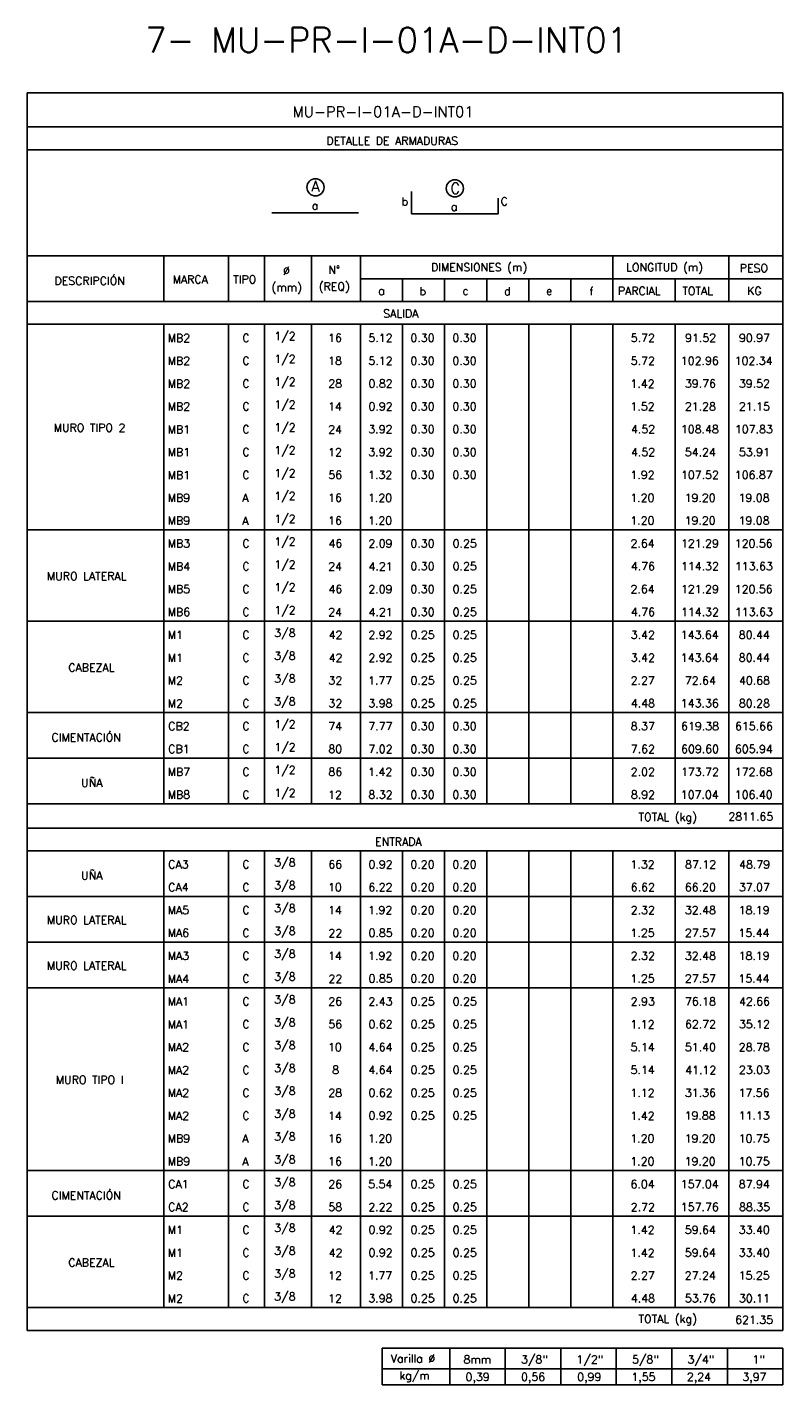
# Model space of a CAD drawing. Header units: metres. Extents: x -344 to 326, y 129 to 266.
# Tile 9 of 15: x -68 to -42, y 141 to 186. Entities that reach past the tile are written whole.
import ezdxf
from ezdxf.enums import TextEntityAlignment as Align

# ---------------------------------------------------------------- set-up
doc = ezdxf.new("R2010")
doc.units = ezdxf.units.M
for name, color, linetype in [('XREF-SE-CUADROS DE DESPIECE - HUAURA_PQT4$0$21', 3, 'Continuous'), ('XREF-SE-CUADROS DE DESPIECE - HUAURA_PQT4$0$21C', 3, 'Continuous'), ('XREF-SE-CUADROS DE DESPIECE - HUAURA_PQT4$0$23', 2, 'Continuous'), ('XREF-SE-CUADROS DE DESPIECE - HUAURA_PQT4$0$S-ANNO-TEXT', 7, 'Continuous'), ('XREF-SE-CUADROS DE DESPIECE - HUAURA_PQT4$0$S-LNWK-0006', 1, 'Continuous')]:
    doc.layers.add(name, color=color, linetype=linetype)
doc.styles.add('XREF-SE-CUADROS DE DESPIECE - HUAURA_PQT4$0$ROMANS-SP', font='romans.shx', dxfattribs={"width": 0.7})
doc.styles.add('XREF-SE-CUADROS DE DESPIECE - HUAURA_PQT4$0$TEGEPSA 100', font='romans.shx')

# ---------------------------------------------------------------- blocks, each defined once
blk = doc.blocks.new('XREF-SE-CUADROS DE DESPIECE - HUAURA_PQT4')
blk.add_line((37.498, 56.826), (37.498, 54.528))
at = {"layer": 'XREF-SE-CUADROS DE DESPIECE - HUAURA_PQT4$0$21'}
for p, q in [((20.346, 72.91), (20.346, 71.379)), ((22.512, 72.91), (22.512, 71.379)), ((23.725, 72.91), (23.725, 71.379)), ((25.295, 72.91), (25.295, 71.379)), ((26.944, 72.91), (26.944, 71.379)), ((35.411, 72.91), (35.411, 71.379)), ((39.307, 72.91), (39.307, 71.379)), ((26.944, 72.14), (41.115, 72.14)), ((28.356, 72.14), (28.356, 71.379)), ((29.767, 72.14), (29.767, 71.379)), ((31.178, 72.14), (31.178, 71.379)), ((32.589, 72.14), (32.589, 71.379)), ((34, 72.14), (34, 71.379)), ((37.498, 72.14), (37.498, 71.379)), ((15.756, 71.379), (41.115, 71.379)), ((15.756, 70.617), (41.115, 70.617)), ((20.346, 70.617), (20.346, 54.528)), ((22.512, 70.617), (22.512, 54.528)), ((23.725, 70.617), (23.725, 54.528)), ((25.295, 70.617), (25.295, 54.528)), ((26.944, 70.617), (26.944, 54.528)), ((28.356, 70.617), (28.356, 54.528)), ((29.767, 70.617), (29.767, 54.528)), ((31.178, 70.617), (31.178, 54.528)), ((32.589, 70.617), (32.589, 54.528)), ((34, 70.617), (34, 54.528)), ((35.411, 70.617), (35.411, 54.528)), ((37.498, 70.617), (37.498, 56.826)), ((39.307, 70.617), (39.307, 54.528)), ((15.756, 63.721), (41.115, 63.721)), ((15.756, 60.657), (41.115, 60.657)), ((15.756, 57.592), (41.115, 57.592)), ((15.756, 56.06), (41.115, 56.06)), ((15.756, 54.528), (41.115, 54.528)), ((15.756, 53.717), (41.115, 53.717)), ((15.756, 52.955), (41.115, 52.955)), ((20.346, 52.955), (20.346, 37.632)), ((22.512, 52.955), (22.512, 37.632)), ((23.725, 52.955), (23.725, 37.632)), ((25.295, 52.955), (25.295, 37.632)), ((26.944, 52.955), (26.944, 37.632)), ((28.356, 52.955), (28.356, 37.632)), ((29.767, 52.955), (29.767, 37.632)), ((31.178, 52.955), (31.178, 37.632)), ((32.589, 52.955), (32.589, 37.632)), ((34, 52.955), (34, 37.632)), ((35.411, 52.955), (35.411, 37.632)), ((37.498, 52.955), (37.498, 37.632)), ((39.307, 52.955), (39.307, 37.632)), ((15.756, 51.423), (41.115, 51.423)), ((15.756, 49.89), (41.115, 49.89)), ((15.756, 48.358), (41.115, 48.358)), ((15.756, 42.229), (41.115, 42.229)), ((15.756, 40.697), (41.115, 40.697)), ((15.756, 37.632), (41.115, 37.632)), ((29.939, 36.267), (29.939, 35.039)), ((31.802, 36.267), (31.802, 35.039)), ((33.665, 36.267), (33.665, 35.039)), ((35.527, 36.267), (35.527, 35.039)), ((37.39, 36.267), (37.39, 35.039)), ((39.253, 36.267), (39.253, 35.039)), ((27.674, 35.579), (41.115, 35.579))]:
    blk.add_line(p, q, dxfattribs=at)
at = {"layer": 'XREF-SE-CUADROS DE DESPIECE - HUAURA_PQT4$0$21C'}
for centre in [(25.431, 75.212), (30.109, 75.177)]:
    blk.add_circle(centre, 0.288, dxfattribs=at)
at = {"layer": 'XREF-SE-CUADROS DE DESPIECE - HUAURA_PQT4$0$23'}
for p, q in [((15.756, 78.38), (15.756, 36.858)), ((41.115, 78.38), (41.115, 36.858)), ((15.756, 72.91), (41.115, 72.91)), ((15.756, 36.858), (41.115, 36.858)), ((27.674, 36.267), (27.674, 35.039)), ((27.674, 36.267), (41.115, 36.267)), ((27.674, 36.267), (27.674, 35.039)), ((41.115, 36.267), (41.115, 35.039)), ((27.674, 35.039), (41.115, 35.039))]:
    blk.add_line(p, q, dxfattribs=at)
for points in [[(41.115, 78.38), (15.756, 78.38)], [(41.115, 77.244), (15.756, 77.244)], [(41.115, 76.474), (15.756, 76.474)]]:
    blk.add_lwpolyline(points, dxfattribs=at)
at = {"layer": 'XREF-SE-CUADROS DE DESPIECE - HUAURA_PQT4$0$S-LNWK-0006'}
blk.add_line((23.965, 74.359), (26.874, 74.359), dxfattribs=at)
blk.add_lwpolyline([(31.567, 74.848), (31.567, 74.338, -0.414214), (31.553, 74.325), (28.658, 74.325), (28.658, 75.076)], format="xyb", dxfattribs=at)
at = {"style": 'XREF-SE-CUADROS DE DESPIECE - HUAURA_PQT4$0$TEGEPSA 100'}
for s, p in [('Ø', (24.344, 72.28)), ('N°', (25.865, 72.307)), ('DIMENSIONES (m)', (29.307, 72.394)), ('LONGITUD (m)', (35.855, 72.394)), ('PESO', (39.67, 72.367)), ('DESCRIPCIÓN', (16.673, 71.94)), ('MARCA', (20.639, 71.986)), ('TIPO', (22.671, 71.986)), ('(mm)', (23.958, 71.721)), ('(REQ)', (25.541, 71.748)), ('a', (27.537, 71.603)), ('b', (28.923, 71.591)), ('c', (30.364, 71.603)), ('d', (31.759, 71.592)), ('e', (33.171, 71.603)), ('f', (34.622, 71.589)), ('PARCIAL', (35.579, 71.601)), ('TOTAL', (37.743, 71.601)), ('KG', (39.92, 71.601)), ('MB2', (20.473, 70.021)), ('C', (22.98, 70.023)), (' 1/2', (23.865, 70.088)), ('16', (25.854, 70.024)), ('5.12', (27.208, 70.024)), ('0.30', (28.617, 70.024)), ('0.30', (30.028, 70.024)), ('5.72', (36.012, 70.024)), ('91.52', (37.835, 70.024)), ('90.97', (39.642, 70.024)), ('MB2', (20.473, 69.255)), ('C', (22.98, 69.257)), (' 1/2', (23.865, 69.322)), ('18', (25.855, 69.258)), ('5.12', (27.208, 69.258)), ('0.30', (28.617, 69.258)), ('0.30', (30.028, 69.258)), ('5.72', (36.012, 69.258)), ('102.96', (37.693, 69.258)), ('102.34', (39.499, 69.258)), (' 1/2', (23.865, 68.556)), ('MB2', (20.473, 68.489)), ('C', (22.98, 68.491)), ('28', (25.862, 68.492)), ('0.82', (27.211, 68.492)), ('0.30', (28.617, 68.492)), ('0.30', (30.028, 68.492)), ('1.42', (36.003, 68.489)), ('39.76', (37.829, 68.492)), ('39.52', (39.641, 68.492)), ('MB2', (20.473, 67.723)), ('C', (22.98, 67.725)), (' 1/2', (23.865, 67.79)), ('14', (25.852, 67.723)), ('0.92', (27.211, 67.726)), ('0.30', (28.617, 67.726)), ('0.30', (30.028, 67.726)), ('1.52', (36.003, 67.726)), ('21.28', (37.828, 67.726)), ('21.15', (39.641, 67.726)), ('MURO TIPO 2', (16.647, 67.011)), ('MB1', (20.473, 66.956)), ('C', (22.98, 66.959)), (' 1/2', (23.865, 67.024)), ('24', (25.859, 66.956)), ('3.92', (27.207, 66.96)), ('0.30', (28.617, 66.96)), ('0.30', (30.028, 66.96)), ('4.52', (36.019, 66.96)), ('108.48', (37.694, 66.96)), ('107.83', (39.507, 66.96)), (' 1/2', (23.865, 66.257)), ('MB1', (20.473, 66.19)), ('C', (22.98, 66.193)), ('12', (25.858, 66.189)), ('3.92', (27.207, 66.193)), ('0.30', (28.617, 66.193)), ('0.30', (30.028, 66.193)), ('4.52', (36.019, 66.193)), ('54.24', (37.826, 66.193)), ('53.91', (39.641, 66.193)), ('MB1', (20.473, 65.424)), ('C', (22.98, 65.427)), (' 1/2', (23.865, 65.491)), ('56', (25.863, 65.427)), ('1.32', (27.199, 65.427)), ('0.30', (28.617, 65.427)), ('0.30', (30.028, 65.427)), ('1.92', (36.003, 65.427)), ('107.52', (37.697, 65.427)), ('106.87', (39.503, 65.427)), ('MB9', (20.473, 64.661)), ('A', (22.974, 64.658)), (' 1/2', (23.865, 64.725)), ('16', (25.854, 64.661)), ('1.20', (27.193, 64.661)), ('1.20', (35.998, 64.661)), ('19.20', (37.819, 64.661)), ('19.08', (39.629, 64.661)), (' 1/2', (23.865, 63.959)), ('MB9', (20.473, 63.895)), ('A', (22.974, 63.892)), ('16', (25.854, 63.895)), ('1.20', (27.193, 63.895)), ('1.20', (35.998, 63.895)), ('19.20', (37.819, 63.895)), ('19.08', (39.629, 63.895)), ('MB3', (20.473, 63.129)), ('C', (22.98, 63.128)), (' 1/2', (23.865, 63.193)), ('46', (25.87, 63.129)), ('2.09', (27.205, 63.129)), ('0.30', (28.617, 63.129)), ('0.25', (30.034, 63.129)), ('2.64', (36.004, 63.129)), ('121.29', (37.696, 63.129)), ('120.56', (39.502, 63.129)), ('MB4', (20.473, 62.359)), ('C', (22.98, 62.362)), (' 1/2', (23.865, 62.427)), ('24', (25.859, 62.359)), ('4.21', (27.214, 62.36)), ('0.30', (28.617, 62.363)), ('0.25', (30.034, 62.363)), ('4.76', (36.015, 62.363)), ('114.32', (37.697, 62.363)), ('113.63', (39.507, 62.363)), ('MURO LATERAL', (16.418, 62.031)), (' 1/2', (23.865, 61.661)), ('MB5', (20.473, 61.597)), ('C', (22.98, 61.596)), ('46', (25.87, 61.597)), ('2.09', (27.205, 61.597)), ('0.30', (28.617, 61.597)), ('0.25', (30.034, 61.597)), ('2.64', (36.004, 61.597)), ('121.29', (37.696, 61.597)), ('120.56', (39.502, 61.597)), ('MB6', (20.473, 60.83)), ('C', (22.98, 60.83)), (' 1/2', (23.865, 60.894)), ('24', (25.859, 60.827)), ('4.21', (27.214, 60.828)), ('0.30', (28.617, 60.83)), ('0.25', (30.034, 60.83)), ('4.76', (36.015, 60.83)), ('114.32', (37.697, 60.83)), ('113.63', (39.507, 60.83)), ('M1', (20.473, 60.061)), ('C', (22.98, 60.063)), (' 3/8', (23.861, 60.128)), ('42', (25.874, 60.061)), ('2.92', (27.206, 60.064)), ('0.25', (28.623, 60.064)), ('0.25', (30.034, 60.064)), ('3.42', (36.012, 60.064)), ('143.64', (37.69, 60.064)), ('80.44', (39.637, 60.064)), ('CABEZAL', (17.137, 58.966)), ('M1', (20.473, 59.295)), ('C', (22.98, 59.297)), (' 3/8', (23.861, 59.362)), ('42', (25.874, 59.295)), ('2.92', (27.206, 59.298)), ('0.25', (28.623, 59.298)), ('0.25', (30.034, 59.298)), ('3.42', (36.012, 59.298)), ('143.64', (37.69, 59.298)), ('80.44', (39.637, 59.298)), ('M2', (20.473, 58.529)), ('C', (22.98, 58.531)), (' 3/8', (23.861, 58.596)), ('32', (25.867, 58.532)), ('1.77', (27.196, 58.529)), ('0.25', (28.623, 58.532)), ('0.25', (30.034, 58.532)), ('2.27', (36.008, 58.529)), ('72.64', (37.827, 58.532)), ('40.68', (39.644, 58.532)), ('M2', (20.473, 57.763)), ('C', (22.98, 57.765)), (' 3/8', (23.861, 57.83)), ('32', (25.867, 57.766)), ('3.98', (27.204, 57.766)), ('0.25', (28.623, 57.766)), ('0.25', (30.034, 57.766)), ('4.48', (36.015, 57.766)), ('143.36', (37.693, 57.766)), ('80.28', (39.64, 57.766)), ('CIMENTACIÓN', (16.574, 56.622)), ('CB2', (20.491, 56.999)), ('C', (22.98, 56.999)), (' 1/2', (23.865, 57.064)), ('74', (25.861, 56.996)), ('7.77', (27.206, 56.997)), ('0.30', (28.617, 57)), ('0.30', (30.028, 57)), ('8.37', (36.012, 57)), ('619.38', (37.702, 57)), ('615.66', (39.51, 57)), ('CB1', (20.491, 56.233)), ('C', (22.98, 56.233)), (' 1/2', (23.865, 56.298)), ('80', (25.864, 56.233)), ('7.02', (27.208, 56.233)), ('0.30', (28.617, 56.233)), ('0.30', (30.028, 56.233)), ('7.62', (36.013, 56.233)), ('609.60', (37.7, 56.233)), ('605.94', (39.507, 56.233)), ('MB7', (20.473, 55.464)), ('C', (22.98, 55.467)), (' 1/2', (23.865, 55.531)), ('86', (25.866, 55.467)), ('1.42', (27.199, 55.465)), ('0.30', (28.617, 55.467)), ('0.30', (30.028, 55.467)), ('2.02', (36.011, 55.467)), ('173.72', (37.697, 55.467)), ('172.68', (39.502, 55.467)), ('UÑA', (17.567, 55.096)), ('MB8', (20.473, 54.701)), ('C', (22.98, 54.7)), (' 1/2', (23.865, 54.765)), ('12', (25.858, 54.697)), ('8.32', (27.21, 54.701)), ('0.30', (28.617, 54.701)), ('0.30', (30.028, 54.701)), ('8.92', (36.015, 54.701)), ('107.04', (37.69, 54.701)), ('106.40', (39.501, 54.701)), ('CA3', (20.491, 52.362)), ('C', (22.98, 52.362)), (' 3/8', (23.861, 52.426)), ('66', (25.863, 52.362)), ('0.92', (27.211, 52.362)), ('0.20', (28.617, 52.362)), ('0.20', (30.028, 52.362)), ('1.32', (36.003, 52.362)), ('87.12', (37.835, 52.362)), ('48.79', (39.647, 52.362)), ('UÑA', (17.567, 51.991)), (' 3/8', (23.861, 51.66)), ('CA4', (20.491, 51.595)), ('C', (22.98, 51.595)), ('10', (25.853, 51.596)), ('6.22', (27.207, 51.596)), ('0.20', (28.617, 51.596)), ('0.20', (30.028, 51.596)), ('6.62', (36.012, 51.596)), ('66.20', (37.827, 51.596)), ('37.07', (39.639, 51.596)), ('MA5', (20.473, 50.83)), ('C', (22.98, 50.829)), (' 3/8', (23.861, 50.894)), ('14', (25.852, 50.827)), ('1.92', (27.199, 50.83)), ('0.20', (28.617, 50.83)), ('0.20', (30.028, 50.83)), ('2.32', (36.011, 50.83)), ('32.48', (37.829, 50.83)), ('18.19', (39.631, 50.83)), ('MURO LATERAL', (16.418, 50.498)), ('MA6', (20.473, 50.064)), ('C', (22.98, 50.063)), (' 3/8', (23.861, 50.128)), ('22', (25.866, 50.059)), ('0.85', (27.212, 50.064)), ('0.20', (28.617, 50.064)), ('0.20', (30.028, 50.064)), ('1.25', (36.004, 50.064)), ('27.57', (37.829, 50.064)), ('15.44', (39.626, 50.064)), (' 3/8', (23.861, 49.362)), ('MURO LATERAL', (16.418, 48.966)), ('MA3', (20.473, 49.298)), ('C', (22.98, 49.297)), ('14', (25.852, 49.295)), ('1.92', (27.199, 49.298)), ('0.20', (28.617, 49.298)), ('0.20', (30.028, 49.298)), ('2.32', (36.011, 49.298)), ('32.48', (37.829, 49.298)), ('18.19', (39.631, 49.298)), ('MA4', (20.473, 48.528)), ('C', (22.98, 48.531)), (' 3/8', (23.861, 48.596)), ('22', (25.866, 48.527)), ('0.85', (27.212, 48.532)), ('0.20', (28.617, 48.532)), ('0.20', (30.028, 48.532)), ('1.25', (36.004, 48.532)), ('27.57', (37.829, 48.532)), ('15.44', (39.626, 48.532)), ('MA1', (20.473, 47.762)), ('C', (22.98, 47.765)), (' 3/8', (23.861, 47.83)), ('26', (25.862, 47.765)), ('2.43', (27.207, 47.765)), ('0.25', (28.623, 47.765)), ('0.25', (30.034, 47.765)), ('2.93', (36.012, 47.765)), ('76.18', (37.83, 47.765)), ('42.66', (39.644, 47.765)), ('MA1', (20.473, 46.996)), ('C', (22.98, 46.999)), (' 3/8', (23.861, 47.063)), ('56', (25.863, 46.999)), ('0.62', (27.211, 46.999)), ('0.25', (28.623, 46.999)), ('0.25', (30.034, 46.999)), ('1.12', (36.003, 46.997)), ('62.72', (37.832, 46.999)), ('35.12', (39.641, 46.999)), ('MA2', (20.473, 46.23)), ('C', (22.98, 46.232)), (' 3/8', (23.861, 46.297)), ('10', (25.853, 46.233)), ('4.64', (27.207, 46.233)), ('0.25', (28.623, 46.233)), ('0.25', (30.034, 46.233)), ('5.14', (36.006, 46.233)), ('51.40', (37.828, 46.233)), ('28.78', (39.636, 46.233)), ('MA2', (20.473, 45.464)), ('C', (22.98, 45.466)), (' 3/8', (23.861, 45.531)), ('8', (25.993, 45.467)), ('4.64', (27.207, 45.467)), ('0.25', (28.623, 45.467)), ('0.25', (30.034, 45.467)), ('5.14', (36.006, 45.467)), ('41.12', (37.84, 45.465)), ('23.03', (39.641, 45.467)), ('MURO TIPO I', (16.718, 45.135)), ('MA2', (20.473, 44.698)), ('C', (22.98, 44.7)), (' 3/8', (23.861, 44.765)), ('28', (25.862, 44.701)), ('0.62', (27.211, 44.701)), ('0.25', (28.623, 44.701)), ('0.25', (30.034, 44.701)), ('1.12', (36.003, 44.698)), ('31.36', (37.829, 44.701)), ('17.56', (39.629, 44.701)), ('MA2', (20.473, 43.932)), ('C', (22.98, 43.934)), (' 3/8', (23.861, 43.999)), ('14', (25.852, 43.932)), ('0.92', (27.211, 43.935)), ('0.25', (28.623, 43.935)), ('0.25', (30.034, 43.935)), ('1.42', (36.003, 43.932)), ('19.88', (37.82, 43.935)), ('11.13', (39.634, 43.935)), ('MB9', (20.473, 43.169)), ('A', (22.974, 43.165)), (' 3/8', (23.861, 43.233)), ('16', (25.854, 43.169)), ('1.20', (27.193, 43.169)), ('1.20', (35.998, 43.169)), ('19.20', (37.819, 43.169)), ('10.75', (39.633, 43.169)), ('MB9', (20.473, 42.402)), ('A', (22.974, 42.399)), (' 3/8', (23.861, 42.467)), ('16', (25.854, 42.402)), ('1.20', (27.193, 42.402)), ('1.20', (35.998, 42.402)), ('19.20', (37.819, 42.402)), ('10.75', (39.633, 42.402)), ('CA1', (20.491, 41.636)), ('C', (22.98, 41.636)), (' 3/8', (23.861, 41.7)), ('26', (25.862, 41.636)), ('5.54', (27.201, 41.636)), ('0.25', (28.623, 41.636)), ('0.25', (30.034, 41.636)), ('6.04', (36.005, 41.636)), ('157.04', (37.69, 41.636)), ('87.94', (39.637, 41.636)), ('CIMENTACIÓN', (16.574, 41.258)), ('CA2', (20.491, 40.869)), ('C', (22.98, 40.869)), (' 3/8', (23.861, 40.934)), ('58', (25.864, 40.87)), ('2.22', (27.206, 40.868)), ('0.25', (28.623, 40.87)), ('0.25', (30.034, 40.87)), ('2.72', (36.011, 40.868)), ('157.76', (37.693, 40.87)), ('88.35', (39.645, 40.87)), ('M1', (20.473, 40.101)), ('C', (22.98, 40.103)), (' 3/8', (23.861, 40.168)), ('42', (25.874, 40.101)), ('0.92', (27.211, 40.104)), ('0.25', (28.623, 40.104)), ('0.25', (30.034, 40.104)), ('1.42', (36.003, 40.102)), ('59.64', (37.826, 40.104)), ('33.40', (39.636, 40.104)), (' 3/8', (23.861, 39.402)), ('CABEZAL', (17.137, 39.006)), ('M1', (20.473, 39.335)), ('C', (22.98, 39.337)), ('42', (25.874, 39.335)), ('0.92', (27.211, 39.338)), ('0.25', (28.623, 39.338)), ('0.25', (30.034, 39.338)), ('1.42', (36.003, 39.335)), ('59.64', (37.826, 39.338)), ('33.40', (39.636, 39.338)), ('M2', (20.473, 38.569)), ('C', (22.98, 38.571)), (' 3/8', (23.861, 38.636)), ('12', (25.858, 38.567)), ('1.77', (27.196, 38.569)), ('0.25', (28.623, 38.572)), ('0.25', (30.034, 38.572)), ('2.27', (36.008, 38.569)), ('27.24', (37.825, 38.569)), ('15.25', (39.633, 38.572)), ('M2', (20.473, 37.802)), ('C', (22.98, 37.805)), (' 3/8', (23.861, 37.87)), ('12', (25.858, 37.801)), ('3.98', (27.204, 37.806)), ('0.25', (28.623, 37.806)), ('0.25', (30.034, 37.806)), ('4.48', (36.015, 37.806)), ('53.76', (37.829, 37.806)), ('30.11', (39.641, 37.806))]:
    blk.add_text(s, height=0.27, dxfattribs=at).set_placement(p)
at = {"layer": 'Defpoints', "style": 'XREF-SE-CUADROS DE DESPIECE - HUAURA_PQT4$0$ROMANS-SP'}
blk.add_text('7- MU-PR-I-01A-D-INT01', height=0.83433, dxfattribs=at).set_placement((19.721, 79.735))
at = {"layer": 'XREF-SE-CUADROS DE DESPIECE - HUAURA_PQT4$0$23', "style": 'XREF-SE-CUADROS DE DESPIECE - HUAURA_PQT4$0$TEGEPSA 100'}
for s, p in [('SALIDA', (27.704, 70.839)), ('TOTAL (kg)', (36.273, 53.952)), ('2811.65', (39.288, 53.967)), ('ENTRADA', (27.433, 53.125)), ('TOTAL (kg)', (36.273, 37.116)), ('621.35', (39.515, 37.087))]:
    blk.add_text(s, height=0.27, dxfattribs=at).set_placement(p)
at = {"layer": 'XREF-SE-CUADROS DE DESPIECE - HUAURA_PQT4$0$S-ANNO-TEXT', "color": 4, "style": 'XREF-SE-CUADROS DE DESPIECE - HUAURA_PQT4$0$TEGEPSA 100'}
blk.add_text('MU-PR-I-01A-D-INT01', height=0.36233, dxfattribs=at).set_placement((24.664, 77.564))
at = {"layer": 'XREF-SE-CUADROS DE DESPIECE - HUAURA_PQT4$0$S-ANNO-TEXT', "style": 'XREF-SE-CUADROS DE DESPIECE - HUAURA_PQT4$0$TEGEPSA 100'}
for s, height, p in [('DETALLE DE ARMADURAS', 0.27006, (25.798, 76.635)), ('Varilla %%C', 0.27, (27.958, 35.783)), ('8mm', 0.27, (30.399, 35.758)), ('3/8"', 0.27, (32.327, 35.758)), ('1/2"', 0.27, (34.19, 35.758)), ('5/8"', 0.27, (36.052, 35.758)), ('3/4"', 0.27, (37.915, 35.758)), ('1"', 0.27, (40.094, 35.758)), ('kg/m', 0.27, (28.245, 35.213)), ('0,39', 0.27, (30.466, 35.168)), ('0,56', 0.27, (32.328, 35.168)), ('0,99', 0.27, (34.213, 35.168)), ('1,55', 0.27, (36.031, 35.168)), ('2,24', 0.27, (37.894, 35.168)), ('3,97', 0.27, (39.756, 35.168))]:
    blk.add_text(s, height=height, dxfattribs=at).set_placement(p)
for s, height, p in [('A', 0.362, (25.432, 75.066)), ('C', 0.362, (30.123, 74.995)), ('a', 0.27, (25.414, 74.462)), ('a', 0.27, (30.086, 74.424))]:
    blk.add_text(s, height=height, dxfattribs=at).set_placement(p, align=Align.CENTER)
for s, p in [('b', (28.542, 74.604)), ('C', (31.888, 74.604))]:
    blk.add_text(s, height=0.27, dxfattribs=at).set_placement(p, align=Align.RIGHT)

msp = doc.modelspace()

# ---------------------------------------------------------------- block references
msp.add_blockref('XREF-SE-CUADROS DE DESPIECE - HUAURA_PQT4', (-83.359, 105.83))

doc.saveas('drawing.dxf')
